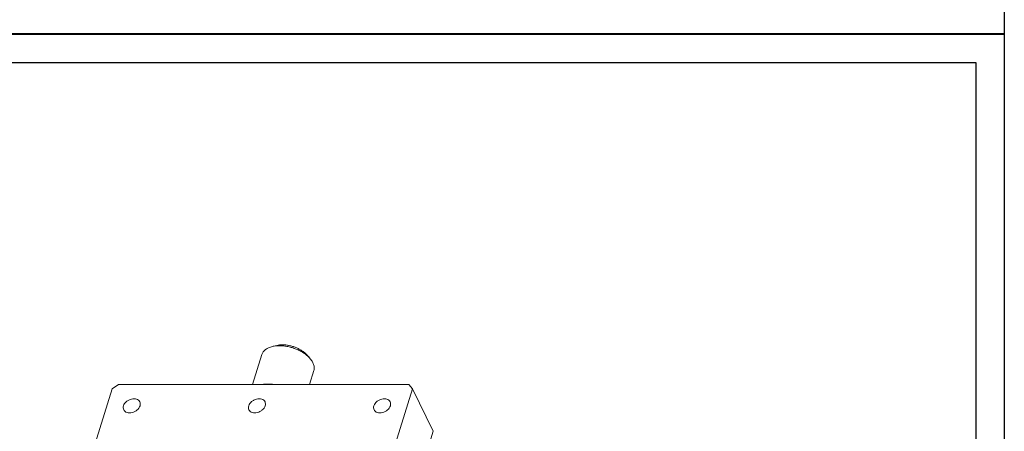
# Model space of a CAD drawing. Header units: millimetres. Extents: x 14195 to 14489, y 235 to 651.
# Tile 3 of 4: x 14308 to 14489, y 370 to 445. Entities that reach past the tile are written whole.
import ezdxf

# ---------------------------------------------------------------- set-up
doc = ezdxf.new("R2010")
doc.units = ezdxf.units.MM
doc.header["$LTSCALE"] = 0.3
doc.layers.add('外框', color=7, linetype='Continuous', lineweight=30)
doc.layers.add('轮廓线', color=7, linetype='Continuous', lineweight=20)

# ---------------------------------------------------------------- blocks, each defined once
blk = doc.blocks.new('Y')
at = {"lineweight": 30}
blk.add_line((-4154.44, 2003.97), (-3857.44, 2003.97), dxfattribs=at)
blk.add_line((-4154.44, 2003.97), (-3857.44, 2003.97), dxfattribs=at)
for points in [[(-3857.44, 2213.99), (-4154.44, 2213.99), (-4154.44, 2003.97)], [(-4136.76, 2009.27), (-4136.76, 2208.69), (-3862.74, 2208.69)]]:
    blk.add_lwpolyline(points, dxfattribs=at)
blk = doc.blocks.new('W')
at = {"lineweight": 30}
for p, q in [((-3857.44, 2213.99), (-3857.44, 2003.97)), ((-3857.44, 2213.99), (-3857.44, 2003.97)), ((-3862.74, 2208.69), (-3862.74, 2009.27))]:
    blk.add_line(p, q, dxfattribs=at)
blk.add_blockref('Y', (0, 0))

msp = doc.modelspace()

# ---------------------------------------------------------------- linework, layer by layer
at = {"layer": '轮廓线'}
for p, q in [((14355.5, 385.47), (14354.7, 385.28)), ((14352.75, 383.79), (14351.05, 378.28)), ((14360.97, 383.78), (14361.53, 383.16)), ((14362.3, 380.83), (14361.51, 378.28)), ((14325.18, 377.5), (14311.14, 332.07)), ((14325.18, 377.5), (14326.34, 378.28)), ((14379.76, 378.28), (14326.34, 378.28)), ((14366.4, 332.07), (14380.44, 377.5)), ((14379.76, 378.28), (14380.44, 377.5)), ((14380.44, 377.5), (14384.25, 369.73)), ((14384.25, 369.73), (14370.21, 324.3))]:
    msp.add_line(p, q, dxfattribs=at)
for points, knots in [([(14352.75, 383.79), (14352.78, 383.87), (14352.85, 384.05), (14353, 384.29), (14353.19, 384.51), (14353.42, 384.72), (14353.69, 384.9), (14354.11, 385.11), (14354.46, 385.22), (14354.7, 385.28)], [0, 0, 0, 0, 0.108085, 0.218195, 0.332175, 0.451555, 0.577483, 0.710715, 1, 1, 1, 1]), ([(14354.7, 385.28), (14354.9, 385.33), (14355.34, 385.4), (14355.77, 385.42), (14356, 385.42)], [0, 0, 0, 0, 0.483837, 1, 1, 1, 1]), ([(14356.55, 385.58), (14356.37, 385.58), (14356.02, 385.56), (14355.67, 385.51), (14355.5, 385.47)], [0, 0, 0, 0, 0.516161, 1, 1, 1, 1]), ([(14361.53, 383.16), (14361.38, 383.33), (14361.04, 383.65), (14360.46, 384.09), (14359.8, 384.47), (14359.08, 384.8), (14358.33, 385.07), (14357.55, 385.27), (14356.77, 385.39), (14356.25, 385.42), (14356, 385.42)], [0, 0, 0, 0, 0.110942, 0.229688, 0.354689, 0.484009, 0.615474, 0.746795, 0.875685, 1, 1, 1, 1]), ([(14360.97, 383.78), (14360.85, 383.91), (14360.58, 384.17), (14360.11, 384.51), (14359.59, 384.82), (14359.01, 385.09), (14358.41, 385.3), (14357.79, 385.46), (14357.16, 385.56), (14356.75, 385.58), (14356.55, 385.58)], [0, 0, 0, 0, 0.110941, 0.229686, 0.354686, 0.484006, 0.615471, 0.746793, 0.875685, 1, 1, 1, 1]), ([(14362.3, 380.83), (14362.33, 380.92), (14362.37, 381.11), (14362.38, 381.39), (14362.35, 381.68), (14362.27, 381.98), (14362.15, 382.28), (14361.93, 382.69), (14361.7, 382.98), (14361.53, 383.16)], [0, 0, 0, 0, 0.108085, 0.218195, 0.332176, 0.451556, 0.577484, 0.710717, 1, 1, 1, 1]), ([(14352.83, 378.29), (14352.91, 378.3), (14353.24, 378.35), (14353.57, 378.37), (14353.82, 378.37)], [0, 0, 0, 0, 0.241428, 1, 1, 1, 1]), ([(14353.82, 378.37), (14353.91, 378.37), (14354.26, 378.36), (14354.62, 378.33), (14354.89, 378.29)], [0, 0, 0, 0, 0.244337, 1, 1, 1, 1]), ([(14330.29, 375.09), (14330.24, 375.21), (14330.06, 375.42), (14329.68, 375.61), (14329.23, 375.68), (14328.73, 375.62), (14328.25, 375.44), (14327.7, 375.08), (14327.38, 374.66), (14327.29, 374.37)], [0, 0, 0, 0, 0.102452, 0.213135, 0.335914, 0.469567, 0.609302, 0.74864, 1, 1, 1, 1]), ([(14330.33, 374.37), (14330.37, 374.49), (14330.41, 374.74), (14330.35, 374.99), (14330.29, 375.09)], [0, 0, 0, 0, 0.517415, 1, 1, 1, 1]), ([(14353.32, 375.09), (14353.26, 375.21), (14353.09, 375.42), (14352.71, 375.61), (14352.25, 375.68), (14351.76, 375.62), (14351.28, 375.44), (14350.73, 375.08), (14350.41, 374.66), (14350.32, 374.37)], [0, 0, 0, 0, 0.102452, 0.213135, 0.335914, 0.469567, 0.609302, 0.74864, 1, 1, 1, 1]), ([(14353.36, 374.37), (14353.4, 374.49), (14353.43, 374.74), (14353.37, 374.99), (14353.32, 375.09)], [0, 0, 0, 0, 0.517415, 1, 1, 1, 1]), ([(14376.35, 375.09), (14376.29, 375.21), (14376.12, 375.42), (14375.74, 375.61), (14375.28, 375.68), (14374.79, 375.62), (14374.3, 375.44), (14373.75, 375.08), (14373.44, 374.66), (14373.35, 374.37)], [0, 0, 0, 0, 0.102452, 0.213135, 0.335914, 0.469567, 0.609302, 0.74864, 1, 1, 1, 1]), ([(14376.38, 374.37), (14376.42, 374.49), (14376.46, 374.74), (14376.4, 374.99), (14376.35, 375.09)], [0, 0, 0, 0, 0.517415, 1, 1, 1, 1]), ([(14327.29, 374.37), (14327.25, 374.24), (14327.22, 373.99), (14327.28, 373.75), (14327.33, 373.64)], [0, 0, 0, 0, 0.517415, 1, 1, 1, 1]), ([(14327.33, 373.64), (14327.39, 373.52), (14327.56, 373.31), (14327.94, 373.12), (14328.4, 373.05), (14328.89, 373.11), (14329.37, 373.29), (14329.93, 373.66), (14330.24, 374.07), (14330.33, 374.37)], [0, 0, 0, 0, 0.102452, 0.213135, 0.335914, 0.469567, 0.609302, 0.74864, 1, 1, 1, 1]), ([(14350.32, 374.37), (14350.28, 374.24), (14350.24, 373.99), (14350.3, 373.75), (14350.36, 373.64)], [0, 0, 0, 0, 0.517415, 1, 1, 1, 1]), ([(14350.36, 373.64), (14350.41, 373.52), (14350.59, 373.31), (14350.97, 373.12), (14351.42, 373.05), (14351.92, 373.11), (14352.4, 373.29), (14352.95, 373.66), (14353.27, 374.07), (14353.36, 374.37)], [0, 0, 0, 0, 0.102452, 0.213135, 0.335914, 0.469567, 0.609302, 0.74864, 1, 1, 1, 1]), ([(14373.35, 374.37), (14373.31, 374.24), (14373.27, 373.99), (14373.33, 373.75), (14373.38, 373.64)], [0, 0, 0, 0, 0.517415, 1, 1, 1, 1]), ([(14373.38, 373.64), (14373.44, 373.52), (14373.61, 373.31), (14373.99, 373.12), (14374.45, 373.05), (14374.94, 373.11), (14375.43, 373.29), (14375.98, 373.66), (14376.29, 374.07), (14376.38, 374.37)], [0, 0, 0, 0, 0.102452, 0.213135, 0.335914, 0.469567, 0.609302, 0.74864, 1, 1, 1, 1])]:
    msp.add_open_spline(points, degree=3, knots=knots, dxfattribs=at)

# ---------------------------------------------------------------- block references
at = {"layer": '外框', "lineweight": 25, "xscale": 0.991439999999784, "yscale": 0.9914400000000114, "zscale": 0.9914399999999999}
for p in [(18313.75, -1544.08), (18313.75, -1752.3)]:
    msp.add_blockref('W', p, dxfattribs=at)

doc.saveas('drawing.dxf')
